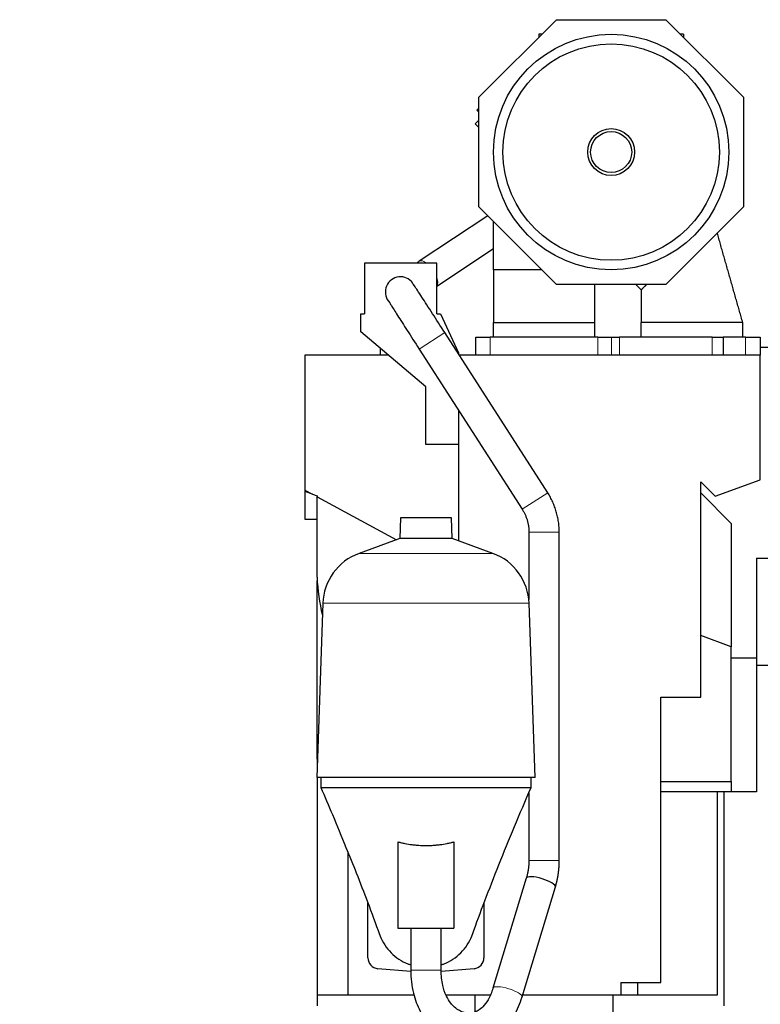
# Model space of a CAD drawing. Header units: inches. Extents: x 0 to 29700, y -16 to 21000.
# Tile 163 of 212: x 21196 to 22218, y 15965 to 17322. Entities that reach past the tile are written whole.
import ezdxf

# ---------------------------------------------------------------- set-up
doc = ezdxf.new("R2010")
doc.units = ezdxf.units.IN
doc.layers.add('254', color=7, linetype='Continuous', true_color=0xffffff)
doc.styles.add('latin_extended', font='simplex.shx')
doc.dimstyles.get("Standard").update_dxf_attribs({"dimtxt": 0.18, "dimasz": 0.18, "dimexe": 0.18, "dimexo": 0.0625, "dimgap": 0.09, "dimtad": 0, "dimtih": 1, "dimtoh": 1, "dimdec": 4, "dimzin": 0, "dimdsep": 46, "dimtxsty": 'Standard', "dimcen": 0.09, "dimadec": 0, "dimazin": 0, "dimtfac": 1, "dimtdec": 4, "dimtofl": 0, "dimtmove": 0, "dimatfit": 3, "dimfxl": 1, "dimtolj": 1, "dimtzin": 0, "dimarcsym": 0})

# ---------------------------------------------------------------- blocks, each defined once
blk = doc.blocks.new('_U5')
at = {"layer": '254', "color": 3, "linetype": 'Continuous', "lineweight": 13, "transparency": 16777216}
for p, q in [((28355.6, 16341.6), (28355.6, 12903.6)), ((17667.6, 15084.4), (17667.6, 12903.6)), ((17842.6, 12953.6), (28180.6, 12953.6))]:
    blk.add_line(p, q, dxfattribs=at)
at = {"layer": '254', "color": 3, "transparency": 16777216}
for points in [[(17842.6, 12982.8), (17842.6, 12924.4), (17667.6, 12953.6)], [(28180.6, 12924.4), (28180.6, 12982.8), (28355.6, 12953.6)]]:
    blk.add_solid(points, dxfattribs=at)
at = {"layer": 'Defpoints', "color": 0, "transparency": 16777216}
for p in [(28355.6, 16391.6), (17667.6, 15134.4), (28355.6, 12953.6)]:
    blk.add_point(p, dxfattribs=at)
at = {"layer": '254', "color": 2, "lineweight": 13, "transparency": 16777216, "insert": (22636.6, 13216.1), "char_height": 175, "attachment_point": 1, "style": 'latin_extended'}
blk.add_mtext('\\A1;10688', dxfattribs=at)

msp = doc.modelspace()

# ---------------------------------------------------------------- linework, layer by layer
at = {"layer": '254', "color": 2, "linetype": 'Continuous', "lineweight": 25}
for p, q in [((21829.528, 17215.19), (21936.434, 17322.096)), ((21936.434, 17322.096), (22087.622, 17322.096)), ((22087.622, 17322.096), (22194.528, 17215.19)), ((21916.434, 17302.096), (21912.028, 17302.096)), ((21912.028, 17302.096), (21912.028, 17297.69)), ((22112.028, 17302.096), (22107.622, 17302.096)), ((22112.028, 17302.096), (22112.028, 17297.69)), ((21829.528, 17064.002), (21829.528, 17215.19)), ((22194.528, 17215.19), (22194.528, 17064.002)), ((21826.766, 17197.579), (21829.528, 17200.341)), ((21829.528, 17194.817), (21826.766, 17197.579)), ((21829.528, 17183.371), (21824.645, 17178.487)), ((21824.645, 17178.487), (21829.528, 17173.604)), ((21841.809, 17051.718), (21747.35, 16988.961)), ((21936.434, 16957.096), (21829.528, 17064.002)), ((22194.528, 17064.002), (22087.622, 16957.096)), ((21849.528, 16977.096), (21849.528, 17044.002)), ((21771.577, 16954.632), (21849.527, 17006.421)), ((21671.575, 16986.596), (21671.575, 16916.596)), ((21771.575, 16986.596), (21671.575, 16986.596)), ((21771.575, 16916.596), (21771.575, 16986.596)), ((21849.528, 16977.096), (21849.528, 16977.096)), ((21849.804, 16977.096), (21849.541, 16977.096)), ((22087.622, 16957.096), (21936.434, 16957.096)), ((22046.035, 16957.096), (22053.533, 16949.599)), ((21666.575, 16916.596), (21671.575, 16916.596)), ((21666.575, 16891.596), (21666.575, 16916.596)), ((21771.575, 16916.596), (21776.575, 16916.596)), ((21776.575, 16916.596), (21801.575, 16862.984)), ((21849.528, 16904.596), (21919.635, 16904.596)), ((21849.528, 16884.596), (21849.528, 16904.596)), ((21919.635, 16904.596), (21989.533, 16904.596)), ((21989.533, 16884.596), (21989.533, 16904.596)), ((22053.533, 16884.596), (22053.533, 16904.596)), ((22053.533, 16904.596), (22053.533, 16904.596)), ((22193.505, 16904.596), (22193.532, 16904.596)), ((22193.533, 16884.596), (22193.533, 16904.596)), ((22193.533, 16904.596), (22193.533, 16904.596)), ((21756.575, 16816.077), (21666.575, 16891.596)), ((21924.473, 16669.959), (21782.477, 16890.678)), ((21825.533, 16884.596), (21845.033, 16884.596)), ((21825.533, 16859.596), (21825.533, 16884.596)), ((21993.629, 16884.596), (21845.033, 16884.596)), ((21993.629, 16884.596), (22012.681, 16884.596)), ((22012.681, 16884.596), (22023.428, 16884.596)), ((22151.533, 16884.596), (22023.428, 16884.596)), ((22151.533, 16884.596), (22166.533, 16884.596)), ((22197.533, 16884.596), (22166.531, 16884.596)), ((22166.533, 16884.596), (22166.533, 16859.596)), ((22197.533, 16884.596), (22217.533, 16884.596)), ((22217.533, 16884.596), (22217.533, 16859.596)), ((21693.572, 16868.943), (21693.572, 16859.596)), ((21747.155, 16867.955), (21889.152, 16647.235)), ((21801.575, 16862.984), (21801.575, 16860.991)), ((22260.817, 16870.096), (22217.533, 16870.096)), ((21704.711, 16859.596), (21589.575, 16859.596)), ((21589.575, 16859.596), (21589.575, 16673.458)), ((22217.775, 16859.596), (21802.479, 16859.596)), ((21993.629, 16859.596), (21845.033, 16859.596)), ((22217.775, 16687.596), (22217.775, 16859.596)), ((21756.575, 16736.596), (21756.575, 16816.077)), ((21801.575, 16783.356), (21801.575, 16603.401)), ((21801.575, 16736.596), (21756.575, 16736.596)), ((22135.575, 16388.238), (22135.575, 16685.131)), ((22135.575, 16685.131), (22155.414, 16665.292)), ((22155.414, 16665.292), (22217.775, 16687.596)), ((21589.575, 16673.458), (21589.575, 16671.596)), ((21589.575, 16673.458), (21599.978, 16667.81)), ((21589.575, 16671.598), (21589.575, 16633.612)), ((21599.978, 16667.81), (21589.575, 16671.596)), ((21599.978, 16667.81), (21606.306, 16665.507)), ((21606.306, 16665.507), (21606.306, 16664.374)), ((21606.306, 16553.344), (21606.306, 16664.374)), ((21606.306, 16664.374), (21715.782, 16604.933)), ((22135.573, 16669.598), (22177.575, 16627.596)), ((22135.573, 16669.598), (22177.575, 16627.596)), ((21589.575, 16633.612), (21606.306, 16633.612)), ((21721.523, 16635.137), (21720.529, 16606.66)), ((21791.628, 16635.137), (21721.523, 16635.137)), ((21792.622, 16606.66), (21791.628, 16635.137)), ((22177.575, 16627.596), (22177.575, 16457.578)), ((21720.529, 16606.66), (21664.231, 16586.17)), ((21792.622, 16606.66), (21720.529, 16606.66)), ((21848.92, 16586.17), (21792.622, 16606.66)), ((21898.533, 16615.313), (21898.533, 16522.472)), ((21940.533, 16163.051), (21940.533, 16615.313)), ((22212.575, 16579.612), (22212.575, 16432.12)), ((22212.575, 16579.612), (22297.575, 16579.612)), ((21606.575, 16302.597), (21606.575, 16548.3)), ((21614.271, 16517.405), (21605.882, 16277.183)), ((21907.269, 16277.183), (21898.88, 16517.405)), ((22177.575, 16457.582), (22135.575, 16472.868)), ((22177.575, 16271.596), (22177.575, 16457.582)), ((22177.575, 16442.212), (22212.574, 16442.212)), ((22212.575, 16432.121), (22212.575, 16257.596)), ((22080.575, 15994.612), (22080.575, 16388.238)), ((22080.575, 16388.238), (22135.575, 16388.238)), ((21606.771, 16302.596), (21606.575, 16302.596)), ((21606.575, 16302.596), (21606.575, 16297.036)), ((21907.269, 16277.183), (21605.882, 16277.183)), ((21606.575, 16277.18), (21606.575, 15977.596)), ((21611.575, 16277.183), (21611.575, 16263.612)), ((21901.575, 16263.612), (21901.575, 16277.183)), ((22080.575, 16271.596), (22177.575, 16271.596)), ((22177.575, 16271.598), (22177.575, 16257.596)), ((21898.533, 16256.302), (21898.533, 16163.051)), ((22158.575, 16257.596), (22080.575, 16257.596)), ((22167.575, 16257.596), (22158.575, 16257.596)), ((22158.575, 15977.596), (22158.575, 16257.596)), ((22167.575, 16257.596), (22167.575, 15962.596)), ((22212.575, 16257.596), (22167.575, 16257.596)), ((21717.925, 16188.568), (21717.925, 16069.612)), ((21795.226, 16188.568), (21795.226, 16069.612)), ((21648.575, 16175.095), (21648.575, 15977.612)), ((21894.976, 16138.507), (21849.021, 15986.915)), ((21889.215, 15974.731), (21935.17, 16126.322)), ((21676.575, 16028.612), (21676.575, 16104.013)), ((21836.575, 16103.977), (21836.575, 16028.612)), ((21717.925, 16069.612), (21795.226, 16069.612)), ((21735.575, 16069.612), (21735.575, 16011.459)), ((21777.575, 16011.459), (21777.575, 16069.612)), ((21735.784, 16009.687), (21690.268, 16013.669)), ((21822.883, 16013.669), (21777.752, 16009.72)), ((22025.575, 15994.612), (22080.575, 15994.612)), ((22025.575, 15994.612), (22025.575, 15977.612)), ((22048.575, 15994.612), (22048.575, 15977.612)), ((21606.575, 15977.599), (21606.575, 15962.596)), ((21606.575, 15977.596), (21740.168, 15977.596)), ((21648.575, 15977.612), (21740.163, 15977.612)), ((21784.172, 15977.612), (21824.575, 15977.612)), ((21784.181, 15977.596), (21824.581, 15977.596)), ((21824.575, 15977.612), (21845.17, 15977.612)), ((21824.575, 15953.612), (21824.575, 15977.612)), ((21890.09, 15977.612), (22014.575, 15977.612)), ((22014.572, 15977.612), (22025.575, 15977.612)), ((22014.572, 15977.596), (22158.575, 15977.596)), ((22014.575, 15953.612), (22014.575, 15977.612)), ((22025.575, 15977.612), (22048.575, 15977.612))]:
    msp.add_line(p, q, dxfattribs=at)
at = {"layer": '254', "color": 110, "linetype": 'Continuous', "lineweight": 13}
for p, q in [((21747.155, 16867.955), (21782.477, 16890.678)), ((21845.033, 16884.596), (21845.033, 16859.596)), ((21993.629, 16859.596), (21993.629, 16884.596)), ((22012.681, 16859.596), (22012.681, 16884.596)), ((22023.428, 16884.596), (22023.428, 16859.596)), ((22151.533, 16859.596), (22151.533, 16884.596)), ((22197.533, 16859.596), (22197.533, 16884.596)), ((21889.152, 16647.235), (21924.473, 16669.959)), ((21898.533, 16615.313), (21940.533, 16615.313)), ((21848.92, 16586.17), (21664.231, 16586.17)), ((21898.88, 16517.405), (21614.271, 16517.405)), ((21898.533, 16163.051), (21940.533, 16163.051)), ((21756.575, 16011.459), (21735.575, 16011.459)), ((21777.575, 16011.459), (21756.575, 16011.459))]:
    msp.add_line(p, q, dxfattribs=at)
at = {"layer": '254', "color": 2, "linetype": 'Continuous', "lineweight": 25}
for radius in [162.362, 149.215, 32.362, 28.291]:
    msp.add_circle((22012.028, 17139.596), radius, dxfattribs=at)
for centre, radius, start, end in [((21721.533, 16946.596), 21, 44.173125, 224.74125), ((21690.224, 16514.753), 76, 110, 178), ((21822.926, 16514.753), 76, 2, 70), ((21883.51, 16565.599), 277.474, 182.531357, 193.492239), ((21691.575, 16028.612), 15, 180, 265), ((21821.575, 16028.612), 15, 275, 0)]:
    msp.add_arc(centre, radius, start, end, dxfattribs=at)
at = {"layer": '254', "color": 110, "linetype": 'Continuous', "lineweight": 13}
for centre, major_axis, ratio, start_param, end_param in [((21758.971, 16971.469), (11.621, -17.491), 0.43815547, 2.26714997, 3.14159265), ((21758.971, 16971.469), (11.621, -17.491), 0.43815547, 0.14461145, 1.02131214), ((21869.118, 15980.823), (20.097, -6.092), 0.26120987, 0.00274889, 3.14159265)]:
    msp.add_ellipse(centre, major_axis=major_axis, ratio=ratio, start_param=start_param, end_param=end_param, dxfattribs=at)
at = {"layer": '254', "color": 2, "linetype": 'Continuous', "lineweight": 25}
msp.add_ellipse((21915.073, 16132.415), major_axis=(20.097, -6.092), ratio=0.26120987, start_param=0, end_param=3.14159265, dxfattribs=at)
for points, degree in [([(22193.533, 16904.596), (22175.977, 16966.245), (22158.422, 17027.894)], 2), ([(22193.533, 16904.596), (22175.977, 16966.245), (22158.422, 17027.894)], 2), ([(21747.34, 16988.954), (21746.065, 16988.107), (21744.818, 16987.278), (21743.597, 16986.466)], 3), ([(21849.541, 16977.096), (21849.516, 16977.096), (21849.524, 16977.096), (21849.528, 16977.096)], 3), ([(21849.526, 16977.096), (21849.524, 16977.096), (21849.527, 16977.096), (21849.526, 16977.096)], 3), ([(21849.528, 16977.096), (21849.528, 16940.846), (21849.528, 16904.596)], 2), ([(21849.528, 16977.096), (21849.528, 16940.846), (21849.528, 16904.596)], 2), ([(21849.529, 16977.096), (21849.529, 16977.096), (21849.528, 16977.096), (21849.529, 16977.096)], 3), ([(21849.528, 16977.096), (21849.527, 16977.096), (21849.528, 16977.096)], 2), ([(21989.533, 16904.596), (21989.533, 16930.846), (21989.533, 16957.095)], 2), ([(22055.101, 16951.167), (22061.03, 16957.096)], 1), ([(22053.533, 16949.599), (22053.533, 16927.097), (22053.533, 16904.596)], 2), ([(22053.595, 16949.661), (22055.101, 16951.167)], 1), ([(22123.533, 16904.596), (22053.533, 16904.596)], 1), ([(22193.533, 16904.596), (22123.533, 16904.596)], 1), ([(21940.533, 16615.313), (21940.163, 16644.887), (21924.473, 16669.959)], 2), ([(21889.152, 16647.235), (21898.639, 16632.684), (21898.533, 16615.313)], 2), ([(22212.575, 16432.12), (22297.575, 16432.12)], 1), ([(21611.575, 16263.612), (21611.575, 16263.612), (21611.692, 16263.612), (21612.216, 16263.612), (21613.087, 16263.612), (21614.304, 16263.612), (21615.864, 16263.612), (21617.763, 16263.612), (21619.997, 16263.612), (21622.559, 16263.612), (21625.444, 16263.612), (21628.645, 16263.612), (21632.155, 16263.612), (21635.964, 16263.612), (21640.063, 16263.612), (21644.444, 16263.612), (21649.094, 16263.612), (21654.004, 16263.612), (21659.16, 16263.612), (21664.551, 16263.612), (21670.164, 16263.612), (21675.985, 16263.612), (21682, 16263.612), (21688.195, 16263.612), (21694.555, 16263.612), (21701.064, 16263.612), (21707.707, 16263.612), (21714.467, 16263.612), (21721.329, 16263.612), (21728.276, 16263.612), (21735.291, 16263.612), (21742.357, 16263.612), (21749.458, 16263.612), (21756.575, 16263.612), (21763.693, 16263.612), (21770.794, 16263.612), (21777.86, 16263.612), (21784.875, 16263.612), (21791.822, 16263.612), (21798.684, 16263.612), (21805.444, 16263.612), (21812.087, 16263.612), (21818.596, 16263.612), (21824.955, 16263.612), (21831.15, 16263.612), (21837.165, 16263.612), (21842.986, 16263.612), (21848.599, 16263.612), (21853.991, 16263.612), (21859.147, 16263.612), (21864.056, 16263.612), (21868.707, 16263.612), (21873.087, 16263.612), (21877.187, 16263.612), (21880.996, 16263.612), (21884.505, 16263.612), (21887.706, 16263.612), (21890.592, 16263.612), (21893.154, 16263.612), (21895.387, 16263.612), (21897.286, 16263.612), (21898.846, 16263.612), (21900.064, 16263.612), (21900.935, 16263.612), (21901.459, 16263.612), (21901.575, 16263.612), (21901.575, 16263.612)], 3), ([(21898.533, 16163.051), (21898.609, 16150.183), (21894.973, 16138.495)], 2), ([(21935.174, 16126.335), (21940.401, 16144.102), (21940.533, 16163.051)], 2)]:
    msp.add_open_spline(points, degree=degree, dxfattribs=at)
for points, knots in [([(21849.527, 16977.096), (21849.526, 16977.096), (21849.527, 16977.096), (21849.527, 16977.096), (21849.527, 16977.096)], [0, 0, 0, 0, 0.97309066, 1, 1, 1, 1]), ([(21849.528, 16977.096), (21849.528, 16977.096), (21849.534, 16977.096), (21849.53, 16977.096), (21849.528, 16977.096), (21849.528, 16977.096)], [0, 0, 0, 0, 0.05180092, 0.9426792, 1, 1, 1, 1]), ([(21850.095, 16977.096), (21850.089, 16977.096), (21849.994, 16977.096), (21849.9, 16977.096), (21849.804, 16977.096)], [0, 0, 0, 0, 0.06094147, 1, 1, 1, 1]), ([(21850.639, 16977.096), (21850.634, 16977.096), (21850.452, 16977.096), (21850.268, 16977.096), (21850.095, 16977.096)], [0, 0, 0, 0, 0.02780103, 1, 1, 1, 1]), ([(21851.748, 16977.096), (21851.738, 16977.096), (21851.369, 16977.096), (21851.001, 16977.096), (21850.639, 16977.096)], [0, 0, 0, 0, 0.02690254, 1, 1, 1, 1]), ([(21916.433, 16977.096), (21905.799, 16977.096), (21889.331, 16977.096), (21869.948, 16977.096), (21859.738, 16977.096), (21854.646, 16977.096), (21852.466, 16977.096), (21851.748, 16977.096)], [0, 0, 0, 0, 0.49318875, 0.76373395, 0.89900656, 0.96664286, 1, 1, 1, 1]), ([(21782.477, 16890.678), (21776.491, 16899.981), (21765.324, 16917.304), (21750.11, 16940.806), (21739.593, 16956.913), (21736.925, 16960.844), (21736.602, 16961.222)], [0, 0, 0, 0, 0.24524416, 0.493776, 0.74554483, 1, 1, 1, 1]), ([(21706.44, 16931.975), (21706.431, 16931.878), (21708.123, 16929.04), (21716.674, 16915.515), (21730.551, 16893.8), (21741.25, 16877.134), (21747.155, 16867.955)], [0, 0, 0, 0, 0.22945456, 0.48281024, 0.73965972, 1, 1, 1, 1]), ([(21611.575, 16263.612), (21616.939, 16251.091), (21628.7, 16223.354), (21645.074, 16183.952), (21661.254, 16143.815), (21676.867, 16103.671), (21687.211, 16075.613), (21692.529, 16060.763)], [0, 0, 0, 0, 0.17830434, 0.39743033, 0.57099473, 0.77059876, 1, 1, 1, 1]), ([(21820.619, 16060.757), (21826.121, 16076.11), (21837.842, 16107.895), (21863.949, 16174.491), (21885.861, 16227.242), (21901.575, 16263.612)], [0, 0, 0, 0, 0.2369354, 0.48570236, 1, 1, 1, 1]), ([(21717.925, 16188.568), (21719.509, 16188.147), (21721.095, 16187.752), (21724.274, 16187.014), (21725.866, 16186.671), (21730.651, 16185.722), (21733.853, 16185.193), (21738.673, 16184.557), (21740.283, 16184.371), (21743.507, 16184.052), (21745.123, 16183.919), (21748.359, 16183.705), (21749.98, 16183.624), (21753.229, 16183.517), (21754.856, 16183.49), (21758.116, 16183.488), (21759.749, 16183.513), (21761.793, 16183.578), (21762.202, 16183.593), (21762.817, 16183.618), (21763.021, 16183.627), (21763.43, 16183.645), (21764.453, 16183.692), (21765.474, 16183.751), (21767.922, 16183.91), (21769.549, 16184.044), (21772.796, 16184.363), (21774.416, 16184.549), (21779.262, 16185.187), (21782.477, 16185.717), (21787.276, 16186.669), (21788.871, 16187.013), (21792.054, 16187.751), (21793.642, 16188.147), (21795.226, 16188.568)], [0, 0, 0, 0, 0.0625, 0.0625, 0.125, 0.125, 0.25, 0.25, 0.3125, 0.3125, 0.375, 0.375, 0.4375, 0.4375, 0.5, 0.5, 0.5625, 0.5625, 0.578125, 0.578125, 0.5859375, 0.5859375, 0.59375, 0.625, 0.625, 0.6875, 0.6875, 0.75, 0.75, 0.875, 0.875, 0.9375, 0.9375, 1, 1, 1, 1]), ([(21692.35, 16061.271), (21692.663, 16060.372), (21694.556, 16055.273), (21699.23, 16046.181), (21708.145, 16035.181), (21719.145, 16026.266), (21728.59, 16021.411), (21734.059, 16019.434), (21735.322, 16019.019)], [0, 0, 0, 0, 0.04730778, 0.26888987, 0.49047197, 0.71205407, 0.93363616, 1, 1, 1, 1]), ([(21777.823, 16019.016), (21779.088, 16019.433), (21784.558, 16021.41), (21794.006, 16026.266), (21805.006, 16035.181), (21813.921, 16046.181), (21818.594, 16055.271), (21820.486, 16060.367), (21820.798, 16061.265)], [0, 0, 0, 0, 0.06647463, 0.28805673, 0.50963882, 0.73122092, 0.95280301, 1, 1, 1, 1]), ([(21735.575, 16011.459), (21735.562, 16000.5), (21737.841, 15981.171), (21746.925, 15956.185), (21757.986, 15939.413), (21767.939, 15929.21), (21776.295, 15922.799), (21786.469, 15916.703), (21800.248, 15911.506), (21814.963, 15909.993), (21827.137, 15911.224), (21837.706, 15913.866), (21850.412, 15919.584), (21865.065, 15930.783), (21879.401, 15949.404), (21886.39, 15965.379), (21889.219, 15974.743)], [0, 0, 0, 0, 0.11621851, 0.21577346, 0.29515463, 0.35407723, 0.39305266, 0.42804147, 0.50468721, 0.58227393, 0.61996753, 0.66362126, 0.72407522, 0.80119456, 0.89450269, 1, 1, 1, 1]), ([(21849.018, 15986.903), (21847.244, 15980.802), (21843.289, 15971.224), (21835.762, 15961.12), (21828.987, 15955.806), (21822.344, 15952.888), (21816.296, 15951.959), (21809.478, 15952.761), (21802.662, 15955.482), (21796.309, 15959.952), (21789.949, 15966.751), (21783.947, 15976.435), (21778.722, 15991.758), (21777.484, 16004.099), (21777.575, 16011.459)], [0, 0, 0, 0, 0.115769, 0.20757263, 0.28174, 0.33914012, 0.41796935, 0.49487356, 0.56960622, 0.64270711, 0.70119451, 0.77904274, 0.87682269, 1, 1, 1, 1])]:
    msp.add_open_spline(points, degree=3, knots=knots, dxfattribs=at)

# ---------------------------------------------------------------- dimensions: what is measured, and where the dimension line sits
at = {"layer": '254', "color": 2, "linetype": 'Continuous', "lineweight": 13}
dim = msp.add_linear_dim(base=(28355.555, 12953.612), p1=(17667.575, 15134.402), p2=(28355.555, 16391.612), dimstyle='Standard', override={"dimscale": 50, "dimtxt": 3.5, "dimasz": 3.5, "dimexe": 1, "dimexo": 1, "dimgap": 1.75, "dimtad": 1, "dimtih": 1, "dimtoh": 0, "dimdec": 0, "dimlfac": 1, "dimzin": 8, "dimdsep": 46, "dimlunit": 2, "dimtxsty": 'latin_extended', "dimsah": 1, "dimse1": 0, "dimse2": 0, "dimsd1": 0, "dimsd2": 0, "dimclrd": 3, "dimclre": 3, "dimclrt": 2, "dimtol": 0, "dimtm": -0.1, "dimtfac": 0.714286, "dimtdec": 3, "dimtofl": 1, "dimtmove": 0, "dimtzin": 8, "dimlwd": 13, "dimlwe": 13}, dxfattribs=at)
dim.commit()
dim.dimension.update_dxf_attribs({"geometry": '_U5', "text_midpoint": (23011.565, 12953.612), "dimtype": 160})

doc.saveas('drawing.dxf')
